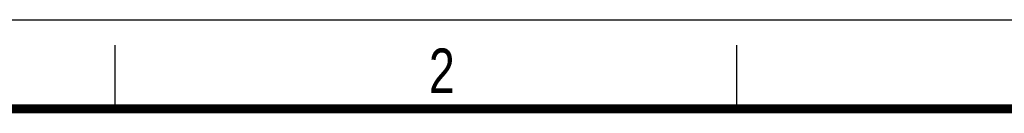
# Model space of a CAD drawing. Header units: millimetres. Extents: x 0 to 210, y 0 to 297.
# Tile 8 of 9: x 48 to 126, y 290 to 297. Entities that reach past the tile are written whole.
import ezdxf

# ---------------------------------------------------------------- set-up
doc = ezdxf.new("R2010")
doc.units = ezdxf.units.MM
doc.header["$LTSCALE"] = 19.36
doc.layers.get('0').update_dxf_attribs({"linetype": 'CONTINUOUS'})
doc.styles.add('TEXTSTYLE_2', font='txt', dxfattribs={"width": 0.75})

msp = doc.modelspace()

# ---------------------------------------------------------------- linework, layer by layer
at = {"color": 2, "linetype": 'CONTINUOUS'}
for p, q in [((0, 297), (210, 297)), ((56, 290), (56, 295)), ((105, 290), (105, 295))]:
    msp.add_line(p, q, dxfattribs=at)
at = {"color": 7, "linetype": 'CONTINUOUS', "const_width": 0.7}
msp.add_lwpolyline([(7, 290), (203, 290)], dxfattribs=at)

# ---------------------------------------------------------------- texts
at = {"color": 5, "linetype": 'CONTINUOUS', "style": 'TEXTSTYLE_2', "width": 0.785714}
msp.add_text('2', height=3.5, dxfattribs=at).set_placement((80.731379, 291.239583))

doc.saveas('drawing.dxf')
